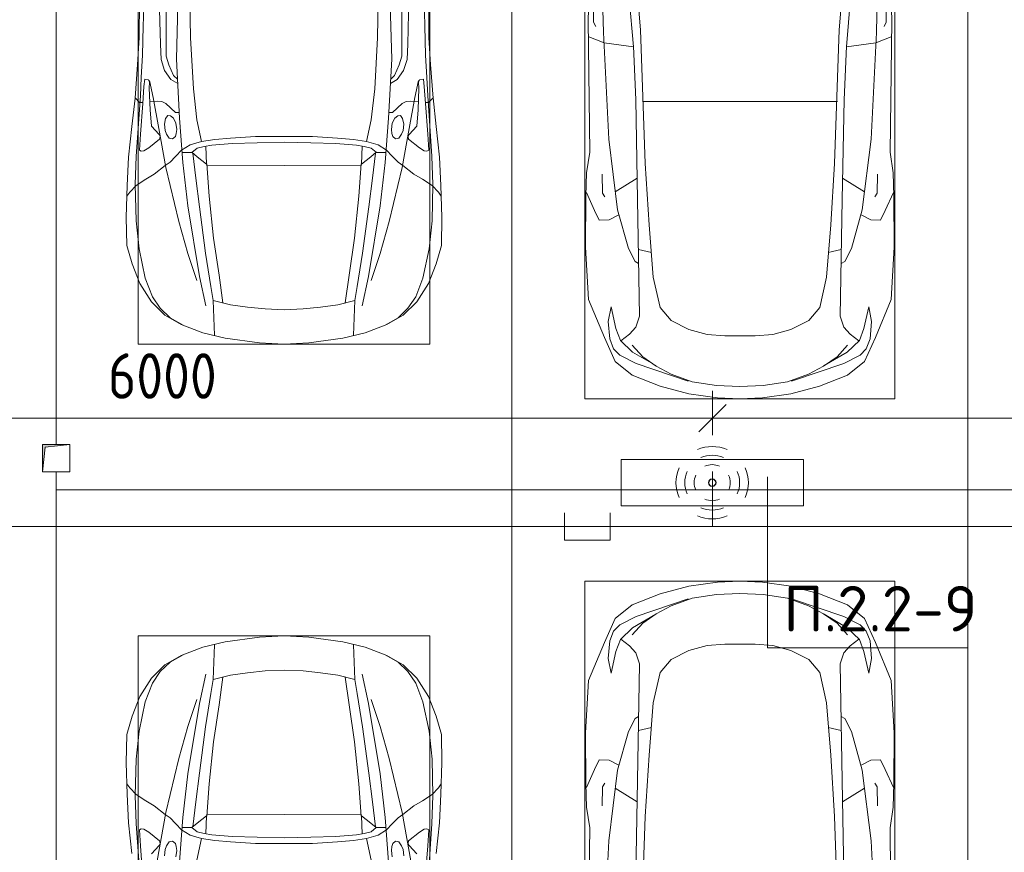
# Model space of a CAD drawing. Header units: millimetres. Extents: x -32229 to 288056, y -13689 to 125138.
# Tile 57 of 92: x 27235 to 32635, y 62362 to 66931. Entities that reach past the tile are written whole.
import ezdxf

# ---------------------------------------------------------------- set-up
doc = ezdxf.new("R2010")
doc.units = ezdxf.units.MM
for name, color, linetype, lineweight in [('A-ANNO-DIMS', 7, 'Continuous', 9), ('A-ANNO-DIMS-200', 7, 'Continuous', 9), ('A-ANNO-NOTE', 7, 'Continuous', 18), ('A-DETL-GENF', 7, 'Continuous', 18), ('A-DETL-THIN', 7, 'Continuous', 9), ('C-PRKG', 7, 'Continuous', 18), ('G-ANNO-TEXT', 7, 'Continuous', 9), ('M-EQPM', 7, 'Continuous', 18)]:
    doc.layers.add(name, color=color, linetype=linetype, lineweight=lineweight)
doc.layers.add('A-DETL', color=7, linetype='Continuous', lineweight=9, true_color=0x00a600)
doc.styles.add('GOST Common_3', font='GOST_Common.ttf', dxfattribs={"width": 0.9, "height": 250})
doc.styles.add('ISOCPEUR', font='isocpeur.ttf', dxfattribs={"height": 250})
doc.dimstyles.new('ГОСТ_2_5_мм2', dxfattribs={"dimscale": 304.8, "dimtxt": 251.428749, "dimasz": 0.492126, "dimexe": 0.492126, "dimexo": 0.656168, "dimgap": 0.098425, "dimtad": 1, "dimdec": 0, "dimdsep": 46, "dimtxsty": 'GOST Common_3', "dimblk1": 'OBLIQUE', "dimblk2": 'OBLIQUE', "dimsah": 1, "dimcen": 0.09, "dimazin": 2, "dimtfac": 1, "dimtdec": 4, "dimtix": 1, "dimtmove": 0, "dimatfit": 3, "dimfxl": 1, "dimtvp": 1, "dimtolj": 1, "dimtzin": 0, "dimarcsym": 2})

# ---------------------------------------------------------------- blocks, each defined once
blk = doc.blocks.new('АР_Машиноместо - 4900x2400_М__5300х2500_-V41--02 ЭО')
at = {"layer": 'A-DETL-GENF', "color": 253, "lineweight": 13, "true_color": 0xaaaaaa}
for p, q in [((1114.6, 4493), (927, 4466.6)), ((1250, 4500), (1114.6, 4493)), ((1250, 4500), (1385.4, 4493)), ((1385.4, 4493), (1573, 4466.6)), ((804.4, 4436.7), (686, 4391.6)), ((927, 4466.6), (804.4, 4436.7)), ((861.2, 4260.3), (869.3, 4451.1)), ((1573, 4466.6), (1695.6, 4436.7)), ((1638.8, 4260.3), (1630.7, 4451.1)), ((1695.6, 4436.7), (1814, 4391.6)), ((686, 4391.6), (596.3, 4340.6)), ((1814, 4391.6), (1903.7, 4340.6)), ((596.3, 4340.6), (522.5, 4267.9)), ((1903.7, 4340.6), (1977.5, 4267.9)), ((522.5, 4267.9), (458.6, 4167)), ((955.5, 4283.9), (861, 4259.4)), ((914, 4272.5), (893.6, 4121.6)), ((1050.4, 4297.3), (955.5, 4283.9)), ((1146, 4306.7), (1050.4, 4297.3)), ((1250, 4312), (1146, 4306.7)), ((1250, 4312), (1354, 4306.7)), ((1354, 4306.7), (1449.6, 4297.3)), ((1449.6, 4297.3), (1544.5, 4283.9)), ((1544.5, 4283.9), (1639, 4259.4)), ((1586, 4272.5), (1606.4, 4121.6)), ((1977.5, 4267.9), (2041.4, 4167)), ((458.6, 4167), (416.4, 4059.2)), ((2041.4, 4167), (2083.6, 4059.2)), ((893.6, 4121.6), (863.9, 3917.5)), ((1606.4, 4121.6), (1636.1, 3917.5)), ((416.4, 4059.2), (387.4, 3958.4)), ((2083.6, 4059.2), (2112.6, 3958.4)), ((387.4, 3958.4), (384, 3802.9)), ((2112.6, 3958.4), (2116, 3802.9)), ((863.9, 3917.5), (840.1, 3687.8)), ((1636.1, 3917.5), (1659.9, 3687.8)), ((384, 3802.9), (390.2, 3630)), ((2116, 3802.9), (2109.8, 3630)), ((403.8, 3665.5), (388.1, 3688.4)), ((840.1, 3687.8), (826.6, 3509.6)), ((1659.9, 3687.8), (1673.4, 3509.6)), ((2096.2, 3665.5), (2111.9, 3688.4)), ((390.2, 3630), (397.1, 3474.2)), ((438.6, 3629.8), (403.8, 3665.5)), ((491.4, 3594.2), (438.6, 3629.8)), ((2008.6, 3594.2), (2061.4, 3629.8)), ((2061.4, 3629.8), (2096.2, 3665.5)), ((2109.8, 3630), (2102.9, 3474.2)), ((537.9, 3567), (491.4, 3594.2)), ((598.3, 3518.6), (537.9, 3567)), ((1901.7, 3518.6), (1962.1, 3567)), ((1962.1, 3567), (2008.6, 3594.2)), ((624.9, 3501.2), (598.3, 3518.6)), ((773.2, 3472.4), (825.6, 3512.1)), ((825.6, 3512.1), (821, 3413)), ((1250, 3520.1), (827.2, 3517.2)), ((1250, 3520.1), (1672.8, 3517.2)), ((1674.4, 3512.1), (1679, 3413)), ((1726.8, 3472.4), (1674.4, 3512.1)), ((1875.1, 3501.2), (1901.7, 3518.6)), ((397.1, 3474.2), (415.7, 3305.9)), ((654.7, 3470.4), (624.9, 3501.2)), ((690.2, 3433.7), (654.7, 3470.4)), ((676.4, 3260.1), (695.7, 3502.8)), ((744.3, 3447), (773.2, 3472.4)), ((1755.7, 3447), (1726.8, 3472.4)), ((1823.6, 3260.1), (1804.3, 3502.8)), ((1809.8, 3433.7), (1845.3, 3470.4)), ((1845.3, 3470.4), (1875.1, 3501.2)), ((2102.9, 3474.2), (2084.3, 3305.9)), ((456.6, 3434.5), (466.2, 3441.1)), ((462.2, 3347.3), (456.6, 3434.5)), ((466.2, 3441.1), (481.5, 3439.1)), ((481.5, 3439.1), (508, 3422.8)), ((508, 3422.8), (566.8, 3375.1)), ((744.1, 3447.2), (691.3, 3447.2)), ((773, 3424.2), (744.1, 3447.2)), ((811.1, 3414.8), (773, 3424.2)), ((853.3, 3407.2), (811.1, 3414.8)), ((965.3, 3397.8), (853.3, 3407.2)), ((1534.7, 3397.8), (1646.7, 3407.2)), ((1646.7, 3407.2), (1688.9, 3414.8)), ((1688.9, 3414.8), (1727, 3424.2)), ((1727, 3424.2), (1755.7, 3447)), ((1755.7, 3447.2), (1808.7, 3447.2)), ((1992, 3422.8), (1933.2, 3375.1)), ((2018.5, 3439.1), (1992, 3422.8)), ((2033.8, 3441.1), (2018.5, 3439.1)), ((2043.4, 3434.5), (2033.8, 3441.1)), ((2037.8, 3347.3), (2043.4, 3434.5)), ((564.6, 3349.7), (522.2, 3303.2)), ((569.7, 3360.7), (564.6, 3349.7)), ((566.8, 3375.1), (569.7, 3360.7)), ((605.2, 3346.8), (620, 3369.3)), ((620, 3369.3), (638.7, 3372.5)), ((638.7, 3372.5), (654.1, 3360.7)), ((654.1, 3360.7), (658.7, 3344.5)), ((1102.5, 3394.3), (965.3, 3397.8)), ((1250, 3391.3), (1102.5, 3394.3)), ((1250, 3391.3), (1397.5, 3394.3)), ((1397.5, 3394.3), (1534.7, 3397.8)), ((1845.9, 3360.7), (1841.3, 3344.5)), ((1861.3, 3372.5), (1845.9, 3360.7)), ((1880, 3369.3), (1861.3, 3372.5)), ((1894.8, 3346.8), (1880, 3369.3)), ((1933.2, 3375.1), (1930.3, 3360.7)), ((1930.3, 3360.7), (1935.4, 3349.7)), ((1935.4, 3349.7), (1977.8, 3303.2)), ((474.8, 3179.9), (462.2, 3347.3)), ((593.6, 3292.5), (597.1, 3327.4)), ((597.1, 3327.4), (605.2, 3346.8)), ((661.1, 3321.2), (657.2, 3286.3)), ((658.7, 3344.5), (661.1, 3321.2)), ((1841.3, 3344.5), (1838.9, 3321.2)), ((1838.9, 3321.2), (1842.8, 3286.3)), ((1902.9, 3327.4), (1894.8, 3346.8)), ((1906.4, 3292.5), (1902.9, 3327.4)), ((2025.2, 3179.9), (2037.8, 3347.3))]:
    blk.add_line(p, q, dxfattribs=at)
at = {"layer": 'A-DETL-GENF', "color": 254, "lineweight": 13, "true_color": 0xd4d4d4}
for p, q in [((696.3, 4395.8), (625, 4354.8)), ((1803.7, 4395.8), (1875, 4354.8)), ((625, 4354.8), (571.5, 4303.1)), ((1875, 4354.8), (1928.5, 4303.1)), ((571.5, 4303.1), (527.8, 4239.8)), ((786.9, 4128.3), (821.1, 4289.8)), ((1713.1, 4128.3), (1678.9, 4289.8)), ((1928.5, 4303.1), (1972.2, 4239.8)), ((527.8, 4239.8), (488.6, 4138.1)), ((849, 4182.8), (861.2, 4260.3)), ((1651, 4182.8), (1638.8, 4260.3)), ((1972.2, 4239.8), (2011.4, 4138.1)), ((819.4, 4000.8), (849, 4182.8)), ((1680.6, 4000.8), (1651, 4182.8)), ((488.6, 4138.1), (454.7, 3976.8)), ((722.7, 4001.8), (771.7, 4149.8)), ((723.2, 3741.5), (786.9, 4128.3)), ((1776.8, 3741.5), (1713.1, 4128.3)), ((1777.3, 4001.8), (1728.3, 4149.8)), ((2011.4, 4138.1), (2045.3, 3976.8)), ((673.6, 3827.1), (722.7, 4001.8)), ((785.7, 3746.6), (819.4, 4000.8)), ((1714.3, 3746.6), (1680.6, 4000.8)), ((1826.4, 3827.1), (1777.3, 4001.8)), ((454.7, 3976.8), (438.6, 3823.4)), ((2045.3, 3976.8), (2061.4, 3823.4)), ((438.6, 3823.4), (434.2, 3623.7)), ((602.3, 3530.2), (673.6, 3827.1)), ((1897.7, 3530.2), (1826.4, 3827.1)), ((2061.4, 3823.4), (2065.8, 3623.7)), ((695.7, 3502.8), (723.2, 3741.5)), ((765.5, 3589.1), (785.7, 3746.6)), ((1734.5, 3589.1), (1714.3, 3746.6)), ((1804.3, 3502.8), (1776.8, 3741.5)), ((434.2, 3623.7), (439.5, 3468.5)), ((2065.8, 3623.7), (2060.5, 3468.5)), ((749.1, 3450.8), (765.5, 3589.1)), ((1750.9, 3450.8), (1734.5, 3589.1)), ((564, 3316.2), (602.3, 3530.2)), ((1936, 3316.2), (1897.7, 3530.2)), ((439.5, 3468.5), (462, 3136.6)), ((2060.5, 3468.5), (2038, 3136.6)), ((734.6, 3405.8), (688.5, 3435.5)), ((797.1, 3388.2), (734.6, 3405.8)), ((1702.9, 3388.2), (1765.4, 3405.8)), ((1765.4, 3405.8), (1811.5, 3435.5)), ((771.7, 3268.5), (797.1, 3388.2)), ((870, 3377.1), (797.1, 3388.2)), ((957.1, 3368.9), (870, 3377.1)), ((1093.5, 3360.7), (957.1, 3368.9)), ((1250, 3360.7), (1093.5, 3360.7)), ((1250, 3360.7), (1406.5, 3360.7)), ((1406.5, 3360.7), (1542.9, 3368.9)), ((1542.9, 3368.9), (1630, 3377.1)), ((1630, 3377.1), (1702.9, 3388.2)), ((1728.3, 3268.5), (1702.9, 3388.2)), ((532.7, 3145.9), (564, 3316.2)), ((1967.3, 3145.9), (1936, 3316.2))]:
    blk.add_line(p, q, dxfattribs=at)
at = {"layer": 'C-PRKG', "color": 253, "lineweight": 13, "true_color": 0xaaaaaa}
for p, q in [((2500, 5300), (0, 5300)), ((0, 0), (0, 5300)), ((2500, 0), (2500, 5300)), ((450, 4500), (2050, 4500)), ((450, 800), (450, 4500)), ((2050, 800), (2050, 4500))]:
    blk.add_line(p, q, dxfattribs=at)
blk = doc.blocks.new('АР_Машиноместо - 5300x2500_С-V39--02 ЭО')
at = {"layer": 'A-DETL-GENF', "color": 253, "lineweight": 13, "true_color": 0xaaaaaa}
for p, q in [((417.5, -2723), (428.2, -2308.5)), ((2082.5, -2723), (2071.8, -2308.5)), ((495.7, -2532.3), (501.4, -2789.7)), ((636.6, -2526.5), (665.8, -2867.4)), ((684.2, -2522.3), (704.9, -2775.5)), ((1815.8, -2522.3), (1795.1, -2775.5)), ((1863.4, -2526.5), (1834.2, -2867.4)), ((2004.3, -2532.3), (1998.6, -2789.7)), ((447.8, -2638.7), (447.8, -2733.7)), ((2052.2, -2638.7), (2052.2, -2733.7)), ((426.5, -3446.8), (417.5, -2723)), ((447.8, -2733.7), (459.7, -2756.2)), ((2052.2, -2733.7), (2040.3, -2756.2)), ((2073.5, -3446.8), (2082.5, -2723)), ((501.4, -2789.7), (530.9, -3374.8)), ((704.9, -2775.5), (731.2, -3507.6)), ((1795.1, -2775.5), (1768.8, -3507.6)), ((1998.6, -2789.7), (1969.1, -3374.8)), ((505.1, -2846.9), (420.9, -2813.3)), ((665.8, -2867.4), (505.1, -2846.9)), ((1834.2, -2867.4), (1994.9, -2846.9)), ((1994.9, -2846.9), (2079.1, -2813.3)), ((665.6, -2864.6), (678.7, -3159.5)), ((1834.4, -2864.6), (1821.3, -3159.5)), ((678.7, -3159.5), (689.3, -3705.5)), ((1821.3, -3159.5), (1810.7, -3705.5)), ((530.9, -3374.8), (578.7, -3762.9)), ((1969.1, -3374.8), (1921.3, -3762.9)), ((409.5, -3560), (426.5, -3446.8)), ((2090.5, -3560), (2073.5, -3446.8)), ((731.2, -3507.6), (752.2, -3845.6)), ((1768.8, -3507.6), (1747.8, -3845.6)), ((405.6, -3688.5), (409.5, -3560)), ((2094.4, -3688.5), (2090.5, -3560)), ((495.5, -3566.1), (496.8, -3671.6)), ((687.1, -3588.8), (566.5, -3663.9)), ((1812.9, -3588.8), (1933.5, -3663.9)), ((2004.5, -3566.1), (2003.2, -3671.6)), ((408.2, -3667), (453.1, -3766.3)), ((496.8, -3671.6), (510.1, -3691.5)), ((2003.2, -3671.6), (1989.9, -3691.5)), ((2091.8, -3667), (2046.9, -3766.3)), ((403.4, -3968), (405.6, -3688.5)), ((689.3, -3705.5), (699.7, -4345.5)), ((1810.7, -3705.5), (1800.3, -4345.5)), ((2096.6, -3968), (2094.4, -3688.5)), ((453.1, -3766.3), (478.4, -3819.3)), ((578.7, -3762.9), (638.7, -3975.4)), ((1921.3, -3762.9), (1861.3, -3975.4)), ((2046.9, -3766.3), (2021.6, -3819.3)), ((478.4, -3819.3), (532.5, -3818.1)), ((532.5, -3818.1), (585.5, -3790.5)), ((1967.5, -3818.1), (1914.5, -3790.5)), ((2021.6, -3819.3), (1967.5, -3818.1)), ((752.2, -3845.6), (774.4, -4132.9)), ((1747.8, -3845.6), (1725.6, -4132.9)), ((419.6, -4254.2), (403.4, -3968)), ((638.7, -3975.4), (675.2, -4045.5)), ((1861.3, -3975.4), (1824.8, -4045.5)), ((2080.4, -4254.2), (2096.6, -3968)), ((675.2, -4045.5), (694.6, -4057.6)), ((1824.8, -4045.5), (1805.4, -4057.6)), ((774.4, -4132.9), (812.5, -4298.9)), ((1725.6, -4132.9), (1687.5, -4298.9)), ((507.1, -4462.6), (419.6, -4254.2)), ((1992.9, -4462.6), (2080.4, -4254.2)), ((543.7, -4295.1), (528.4, -4374.7)), ((569.5, -4413.1), (543.7, -4295.1)), ((812.5, -4298.9), (872.7, -4370.2)), ((1687.5, -4298.9), (1627.3, -4370.2)), ((1930.5, -4413.1), (1956.3, -4295.1)), ((1956.3, -4295.1), (1971.6, -4374.7)), ((699.7, -4345.5), (679.6, -4406.3)), ((872.7, -4370.2), (970.5, -4419.3)), ((1627.3, -4370.2), (1529.5, -4419.3)), ((1800.3, -4345.5), (1820.4, -4406.3)), ((528.4, -4374.7), (536.4, -4471.4)), ((594.6, -4479.3), (569.5, -4413.1)), ((679.6, -4406.3), (645, -4445.5)), ((970.5, -4419.3), (1069.6, -4447.3)), ((1529.5, -4419.3), (1430.4, -4447.3)), ((1820.4, -4406.3), (1855, -4445.5)), ((1905.4, -4479.3), (1930.5, -4413.1)), ((1971.6, -4374.7), (1963.6, -4471.4)), ((565.9, -4595.1), (507.1, -4462.6)), ((536.4, -4471.4), (557.5, -4525.7)), ((661.8, -4543.1), (594.6, -4479.3)), ((645, -4445.5), (597.3, -4481.4)), ((1069.6, -4447.3), (1167.1, -4453.2)), ((1167.1, -4453.2), (1250, -4453.9)), ((1332.9, -4453.2), (1250, -4453.9)), ((1430.4, -4447.3), (1332.9, -4453.2)), ((1838.2, -4543.1), (1905.4, -4479.3)), ((1855, -4445.5), (1902.7, -4481.4)), ((1934.1, -4595.1), (1992.9, -4462.6)), ((1963.6, -4471.4), (1942.5, -4525.7)), ((557.5, -4525.7), (590.7, -4560.1)), ((717.1, -4568.9), (659.6, -4505.3)), ((1782.9, -4568.9), (1840.4, -4505.3)), ((1942.5, -4525.7), (1909.3, -4560.1)), ((590.7, -4560.1), (680.7, -4606.5)), ((788.5, -4617.7), (661.8, -4543.1)), ((791.3, -4619.7), (717.1, -4568.9)), ((1708.7, -4619.7), (1782.9, -4568.9)), ((1711.5, -4617.7), (1838.2, -4543.1)), ((1909.3, -4560.1), (1819.3, -4606.5)), ((659.1, -4669.9), (565.9, -4595.1)), ((680.7, -4606.5), (967, -4703.6)), ((873.9, -4665.1), (791.3, -4619.7)), ((1819.3, -4606.5), (1533, -4703.6)), ((1626.1, -4665.1), (1708.7, -4619.7)), ((1840.9, -4669.9), (1934.1, -4595.1)), ((812.7, -4729.4), (659.1, -4669.9)), ((988.2, -4706.7), (873.9, -4665.1)), ((1511.8, -4706.7), (1626.1, -4665.1)), ((1687.3, -4729.4), (1840.9, -4669.9)), ((970.2, -4771.8), (812.7, -4729.4)), ((1122.2, -4726.4), (988.2, -4706.7)), ((1250, -4731.7), (1122.2, -4726.4)), ((1250, -4731.7), (1377.8, -4726.4)), ((1377.8, -4726.4), (1511.8, -4706.7)), ((1529.8, -4771.8), (1687.3, -4729.4)), ((1126.4, -4794.1), (970.2, -4771.8)), ((1250, -4800), (1126.4, -4794.1)), ((1250, -4800), (1373.6, -4794.1)), ((1373.6, -4794.1), (1529.8, -4771.8))]:
    blk.add_line(p, q, dxfattribs=at)
at = {"layer": 'A-DETL-GENF', "color": 254, "lineweight": 13, "true_color": 0xd4d4d4}
for p, q in [((715.1, -3168.3), (1250, -3167.3)), ((1784.9, -3168.3), (1250, -3167.3)), ((694.6, -3980.4), (765.1, -3996.8)), ((1805.4, -3980.4), (1734.9, -3996.8))]:
    blk.add_line(p, q, dxfattribs=at)
at = {"layer": 'C-PRKG', "color": 253, "lineweight": 13, "true_color": 0xaaaaaa}
for p, q in [((0, 0), (0, -5300)), ((2500, 0), (2500, -5300)), ((400, -500), (400, -4800)), ((2100, -500), (2100, -4800)), ((400, -4800), (2100, -4800)), ((2500, -5300), (0, -5300))]:
    blk.add_line(p, q, dxfattribs=at)
blk = doc.blocks.new('АР_Машиноместо - 4900x2400_М__5300х2500_-V67--02 ЭО')
at = {"layer": 'A-DETL-GENF', "color": 253, "lineweight": 13, "true_color": 0xaaaaaa}
for p, q in [((604.4, -2850.8), (603.5, -2534.3)), ((1895.6, -2850.8), (1896.5, -2534.3)), ((456.1, -2818.3), (456.8, -2613.6)), ((667.8, -2638.3), (659.3, -2936)), ((1832.2, -2638.3), (1840.7, -2936)), ((2043.9, -2818.3), (2043.2, -2613.6)), ((446, -2964.8), (456.1, -2818.3)), ((604.4, -2919.4), (604.4, -2850.8)), ((1895.6, -2919.4), (1895.6, -2850.8)), ((2054, -2964.8), (2043.9, -2818.3)), ((432.8, -3149.3), (446, -2964.8)), ((618.7, -2966.7), (604.4, -2919.4)), ((643.6, -3024.6), (618.7, -2966.7)), ((659.3, -2936), (676.4, -3260.1)), ((1840.7, -2936), (1823.6, -3260.1)), ((1856.4, -3024.6), (1881.3, -2966.7)), ((1881.3, -2966.7), (1895.6, -2919.4)), ((2067.2, -3149.3), (2054, -2964.8)), ((485.6, -3046.1), (480.8, -3085)), ((504.5, -3046.6), (485.6, -3046.1)), ((512.2, -3061.4), (504.5, -3046.6)), ((510.9, -3094.6), (512.2, -3061.4)), ((665.1, -3046.1), (643.6, -3024.6)), ((1834.9, -3046.1), (1856.4, -3024.6)), ((1987.8, -3061.4), (1995.5, -3046.6)), ((1989.1, -3094.6), (1987.8, -3061.4)), ((1995.5, -3046.6), (2014.4, -3046.1)), ((2014.4, -3046.1), (2019.2, -3085)), ((480.8, -3085), (474.8, -3179.9)), ((515.3, -3213.7), (510.9, -3094.6)), ((1984.7, -3213.7), (1989.1, -3094.6)), ((2019.2, -3085), (2025.2, -3179.9)), ((415.7, -3305.9), (432.8, -3149.3)), ((456.9, -3174.2), (432.9, -3148.3)), ((475.2, -3173.5), (456.9, -3174.2)), ((474.8, -3179.9), (462.2, -3347.3)), ((558.4, -3165.4), (513.6, -3168)), ((579.5, -3167.7), (558.4, -3165.4)), ((601.7, -3179.4), (579.5, -3167.7)), ((654.5, -3228.1), (601.7, -3179.4)), ((1845.5, -3228.1), (1898.3, -3179.4)), ((1898.3, -3179.4), (1920.5, -3167.7)), ((1920.5, -3167.7), (1941.6, -3165.4)), ((1941.6, -3165.4), (1986.4, -3168)), ((2024.8, -3173.5), (2043.1, -3174.2)), ((2025.2, -3179.9), (2037.8, -3347.3)), ((2043.1, -3174.2), (2067.1, -3148.3)), ((2084.3, -3305.9), (2067.1, -3148.3)), ((522.2, -3303.2), (515.3, -3213.7)), ((674.6, -3227.6), (654.5, -3228.1)), ((1825.4, -3227.6), (1845.5, -3228.1)), ((1977.8, -3303.2), (1984.7, -3213.7)), ((599.8, -3262.3), (593.6, -3292.5)), ((593.6, -3292.5), (597.1, -3327.4)), ((612.1, -3245.7), (599.8, -3262.3)), ((626.8, -3246.1), (612.1, -3245.7)), ((643.2, -3259.9), (626.8, -3246.1)), ((657.2, -3286.3), (643.2, -3259.9)), ((661.1, -3321.2), (657.2, -3286.3)), ((676.4, -3260.1), (695.7, -3502.8)), ((1823.6, -3260.1), (1804.3, -3502.8)), ((1838.9, -3321.2), (1842.8, -3286.3)), ((1842.8, -3286.3), (1856.8, -3259.9)), ((1856.8, -3259.9), (1873.2, -3246.1)), ((1873.2, -3246.1), (1887.9, -3245.7)), ((1887.9, -3245.7), (1900.2, -3262.3)), ((1900.2, -3262.3), (1906.4, -3292.5)), ((1906.4, -3292.5), (1902.9, -3327.4)), ((397.1, -3474.2), (415.7, -3305.9)), ((462.2, -3347.3), (456.6, -3434.5)), ((564.6, -3349.7), (522.2, -3303.2)), ((597.1, -3327.4), (605.2, -3346.8)), ((605.2, -3346.8), (620, -3369.3)), ((654.1, -3360.7), (658.7, -3344.5)), ((658.7, -3344.5), (661.1, -3321.2)), ((1841.3, -3344.5), (1838.9, -3321.2)), ((1845.9, -3360.7), (1841.3, -3344.5)), ((1894.8, -3346.8), (1880, -3369.3)), ((1902.9, -3327.4), (1894.8, -3346.8)), ((1935.4, -3349.7), (1977.8, -3303.2)), ((2037.8, -3347.3), (2043.4, -3434.5)), ((2102.9, -3474.2), (2084.3, -3305.9)), ((508, -3422.8), (566.8, -3375.1)), ((569.7, -3360.7), (564.6, -3349.7)), ((566.8, -3375.1), (569.7, -3360.7)), ((620, -3369.3), (638.7, -3372.5)), ((638.7, -3372.5), (654.1, -3360.7)), ((965.3, -3397.8), (853.3, -3407.2)), ((1102.5, -3394.3), (965.3, -3397.8)), ((1250, -3391.3), (1102.5, -3394.3)), ((1250, -3391.3), (1397.5, -3394.3)), ((1397.5, -3394.3), (1534.7, -3397.8)), ((1534.7, -3397.8), (1646.7, -3407.2)), ((1861.3, -3372.5), (1845.9, -3360.7)), ((1880, -3369.3), (1861.3, -3372.5)), ((1930.3, -3360.7), (1935.4, -3349.7)), ((1933.2, -3375.1), (1930.3, -3360.7)), ((1992, -3422.8), (1933.2, -3375.1)), ((456.6, -3434.5), (466.2, -3441.1)), ((466.2, -3441.1), (481.5, -3439.1)), ((481.5, -3439.1), (508, -3422.8)), ((690.2, -3433.7), (654.7, -3470.4)), ((744.1, -3447.2), (691.3, -3447.2)), ((773, -3424.2), (744.1, -3447.2)), ((744.3, -3447), (773.2, -3472.4)), ((811.1, -3414.8), (773, -3424.2)), ((853.3, -3407.2), (811.1, -3414.8)), ((825.6, -3512.1), (821, -3413)), ((1646.7, -3407.2), (1688.9, -3414.8)), ((1674.4, -3512.1), (1679, -3413)), ((1688.9, -3414.8), (1727, -3424.2)), ((1755.7, -3447), (1726.8, -3472.4)), ((1727, -3424.2), (1755.7, -3447)), ((1755.7, -3447.2), (1808.7, -3447.2)), ((1809.8, -3433.7), (1845.3, -3470.4)), ((2018.5, -3439.1), (1992, -3422.8)), ((2033.8, -3441.1), (2018.5, -3439.1)), ((2043.4, -3434.5), (2033.8, -3441.1)), ((390.2, -3630), (397.1, -3474.2)), ((624.9, -3501.2), (598.3, -3518.6)), ((654.7, -3470.4), (624.9, -3501.2)), ((773.2, -3472.4), (825.6, -3512.1)), ((840.1, -3687.8), (826.6, -3509.6)), ((1659.9, -3687.8), (1673.4, -3509.6)), ((1726.8, -3472.4), (1674.4, -3512.1)), ((1845.3, -3470.4), (1875.1, -3501.2)), ((1875.1, -3501.2), (1901.7, -3518.6)), ((2109.8, -3630), (2102.9, -3474.2)), ((598.3, -3518.6), (537.9, -3567)), ((1250, -3520.1), (827.2, -3517.2)), ((1250, -3520.1), (1672.8, -3517.2)), ((1901.7, -3518.6), (1962.1, -3567)), ((491.4, -3594.2), (438.6, -3629.8)), ((537.9, -3567), (491.4, -3594.2)), ((1962.1, -3567), (2008.6, -3594.2)), ((2008.6, -3594.2), (2061.4, -3629.8)), ((384, -3802.9), (390.2, -3630)), ((403.8, -3665.5), (388.1, -3688.4)), ((438.6, -3629.8), (403.8, -3665.5)), ((2061.4, -3629.8), (2096.2, -3665.5)), ((2096.2, -3665.5), (2111.9, -3688.4)), ((2116, -3802.9), (2109.8, -3630)), ((863.9, -3917.5), (840.1, -3687.8)), ((1636.1, -3917.5), (1659.9, -3687.8)), ((387.4, -3958.4), (384, -3802.9)), ((2112.6, -3958.4), (2116, -3802.9)), ((893.6, -4121.6), (863.9, -3917.5)), ((1606.4, -4121.6), (1636.1, -3917.5)), ((416.4, -4059.2), (387.4, -3958.4)), ((2083.6, -4059.2), (2112.6, -3958.4)), ((458.6, -4167), (416.4, -4059.2)), ((2041.4, -4167), (2083.6, -4059.2)), ((914, -4272.5), (893.6, -4121.6)), ((1586, -4272.5), (1606.4, -4121.6)), ((522.5, -4267.9), (458.6, -4167)), ((1977.5, -4267.9), (2041.4, -4167)), ((955.5, -4283.9), (861, -4259.4)), ((861.2, -4260.3), (869.3, -4451.1)), ((1544.5, -4283.9), (1639, -4259.4)), ((1638.8, -4260.3), (1630.7, -4451.1)), ((596.3, -4340.6), (522.5, -4267.9)), ((1050.4, -4297.3), (955.5, -4283.9)), ((1146, -4306.7), (1050.4, -4297.3)), ((1250, -4312), (1146, -4306.7)), ((1250, -4312), (1354, -4306.7)), ((1354, -4306.7), (1449.6, -4297.3)), ((1449.6, -4297.3), (1544.5, -4283.9)), ((1903.7, -4340.6), (1977.5, -4267.9)), ((686, -4391.6), (596.3, -4340.6)), ((1814, -4391.6), (1903.7, -4340.6)), ((804.4, -4436.7), (686, -4391.6)), ((1695.6, -4436.7), (1814, -4391.6)), ((927, -4466.6), (804.4, -4436.7)), ((1114.6, -4493), (927, -4466.6)), ((1385.4, -4493), (1573, -4466.6)), ((1573, -4466.6), (1695.6, -4436.7)), ((1250, -4500), (1114.6, -4493)), ((1250, -4500), (1385.4, -4493))]:
    blk.add_line(p, q, dxfattribs=at)
at = {"layer": 'A-DETL-GENF', "color": 254, "lineweight": 13, "true_color": 0xd4d4d4}
for p, q in [((477.8, -2754.7), (483.3, -2571.4)), ((564.4, -2580.5), (571.6, -2853.3)), ((1935.6, -2580.5), (1928.4, -2853.3)), ((2022.2, -2754.7), (2016.7, -2571.4)), ((733.8, -2606.7), (737.8, -2818.3)), ((1766.2, -2606.7), (1762.2, -2818.3)), ((473.9, -2913.7), (477.8, -2754.7)), ((2026.1, -2913.7), (2022.2, -2754.7)), ((571.6, -2853.3), (575.7, -2937.4)), ((737.8, -2818.3), (752.8, -3099)), ((1762.2, -2818.3), (1747.2, -3099)), ((1928.4, -2853.3), (1924.3, -2937.4)), ((466.3, -3036.3), (473.9, -2913.7)), ((2033.7, -3036.3), (2026.1, -2913.7)), ((575.7, -2937.4), (595.2, -2997.9)), ((1924.3, -2937.4), (1904.8, -2997.9)), ((595.2, -2997.9), (629, -3048.1)), ((1904.8, -2997.9), (1871, -3048.1)), ((462, -3136.6), (466.3, -3036.3)), ((512.5, -3053.2), (532.7, -3145.9)), ((629, -3048.1), (666.7, -3069.7)), ((1871, -3048.1), (1833.3, -3069.7)), ((1987.5, -3053.2), (1967.3, -3145.9)), ((2038, -3136.6), (2033.7, -3036.3)), ((752.8, -3099), (771.7, -3268.5)), ((1747.2, -3099), (1728.3, -3268.5)), ((439.5, -3468.5), (462, -3136.6)), ((532.7, -3145.9), (564, -3316.2)), ((1967.3, -3145.9), (1936, -3316.2)), ((2060.5, -3468.5), (2038, -3136.6)), ((771.7, -3268.5), (797.1, -3388.2)), ((1728.3, -3268.5), (1702.9, -3388.2)), ((564, -3316.2), (602.3, -3530.2)), ((1936, -3316.2), (1897.7, -3530.2)), ((797.1, -3388.2), (734.6, -3405.8)), ((870, -3377.1), (797.1, -3388.2)), ((957.1, -3368.9), (870, -3377.1)), ((1093.5, -3360.7), (957.1, -3368.9)), ((1250, -3360.7), (1093.5, -3360.7)), ((1250, -3360.7), (1406.5, -3360.7)), ((1406.5, -3360.7), (1542.9, -3368.9)), ((1542.9, -3368.9), (1630, -3377.1)), ((1630, -3377.1), (1702.9, -3388.2)), ((1702.9, -3388.2), (1765.4, -3405.8)), ((734.6, -3405.8), (688.5, -3435.5)), ((749.1, -3450.8), (765.5, -3589.1)), ((1750.9, -3450.8), (1734.5, -3589.1)), ((1765.4, -3405.8), (1811.5, -3435.5)), ((434.2, -3623.7), (439.5, -3468.5)), ((695.7, -3502.8), (723.2, -3741.5)), ((1804.3, -3502.8), (1776.8, -3741.5)), ((2065.8, -3623.7), (2060.5, -3468.5)), ((602.3, -3530.2), (673.6, -3827.1)), ((1897.7, -3530.2), (1826.4, -3827.1)), ((765.5, -3589.1), (785.7, -3746.6)), ((1734.5, -3589.1), (1714.3, -3746.6)), ((438.6, -3823.4), (434.2, -3623.7)), ((2061.4, -3823.4), (2065.8, -3623.7)), ((723.2, -3741.5), (786.9, -4128.3)), ((785.7, -3746.6), (819.4, -4000.8)), ((1714.3, -3746.6), (1680.6, -4000.8)), ((1776.8, -3741.5), (1713.1, -4128.3)), ((454.7, -3976.8), (438.6, -3823.4)), ((673.6, -3827.1), (722.7, -4001.8)), ((1826.4, -3827.1), (1777.3, -4001.8)), ((2045.3, -3976.8), (2061.4, -3823.4)), ((488.6, -4138.1), (454.7, -3976.8)), ((2011.4, -4138.1), (2045.3, -3976.8)), ((722.7, -4001.8), (771.7, -4149.8)), ((819.4, -4000.8), (849, -4182.8)), ((1680.6, -4000.8), (1651, -4182.8)), ((1777.3, -4001.8), (1728.3, -4149.8)), ((527.8, -4239.8), (488.6, -4138.1)), ((786.9, -4128.3), (821.1, -4289.8)), ((1713.1, -4128.3), (1678.9, -4289.8)), ((1972.2, -4239.8), (2011.4, -4138.1)), ((849, -4182.8), (861.2, -4260.3)), ((1651, -4182.8), (1638.8, -4260.3)), ((571.5, -4303.1), (527.8, -4239.8)), ((1928.5, -4303.1), (1972.2, -4239.8)), ((625, -4354.8), (571.5, -4303.1)), ((1875, -4354.8), (1928.5, -4303.1)), ((696.3, -4395.8), (625, -4354.8)), ((1803.7, -4395.8), (1875, -4354.8))]:
    blk.add_line(p, q, dxfattribs=at)
at = {"layer": 'C-PRKG', "color": 253, "lineweight": 13, "true_color": 0xaaaaaa}
for p, q in [((0, 0), (0, -5050)), ((2500, 0), (2500, -5300)), ((450, -800), (450, -4500)), ((2050, -800), (2050, -4500)), ((450, -4500), (2050, -4500)), ((0, -5200), (0, -5300)), ((2500, -5300), (0, -5300))]:
    blk.add_line(p, q, dxfattribs=at)
blk = doc.blocks.new('АР_Машиноместо - 4900x2400_М__5300х2500_-2211001--02 ЭО')
at = {"layer": 'C-PRKG', "color": 253, "lineweight": 13, "true_color": 0xaaaaaa}
for p, q in [((2500, 0), (2500, -5300)), ((2500, -5300), (0, -5300))]:
    blk.add_line(p, q, dxfattribs=at)
blk = doc.blocks.new('АР_Машиноместо - 5300x2500_С-V40--02 ЭО')
at = {"layer": 'A-DETL-GENF', "color": 253, "lineweight": 13, "true_color": 0xaaaaaa}
for p, q in [((970.2, 4771.8), (812.7, 4729.4)), ((1126.4, 4794.1), (970.2, 4771.8)), ((1250, 4800), (1126.4, 4794.1)), ((1250, 4800), (1373.6, 4794.1)), ((1373.6, 4794.1), (1529.8, 4771.8)), ((1529.8, 4771.8), (1687.3, 4729.4)), ((812.7, 4729.4), (659.1, 4669.9)), ((680.7, 4606.5), (967, 4703.6)), ((988.2, 4706.7), (873.9, 4665.1)), ((1122.2, 4726.4), (988.2, 4706.7)), ((1250, 4731.7), (1122.2, 4726.4)), ((1250, 4731.7), (1377.8, 4726.4)), ((1377.8, 4726.4), (1511.8, 4706.7)), ((1511.8, 4706.7), (1626.1, 4665.1)), ((1819.3, 4606.5), (1533, 4703.6)), ((1687.3, 4729.4), (1840.9, 4669.9)), ((659.1, 4669.9), (565.9, 4595.1)), ((873.9, 4665.1), (791.3, 4619.7)), ((1626.1, 4665.1), (1708.7, 4619.7)), ((1840.9, 4669.9), (1934.1, 4595.1)), ((565.9, 4595.1), (507.1, 4462.6)), ((590.7, 4560.1), (680.7, 4606.5)), ((788.5, 4617.7), (661.8, 4543.1)), ((791.3, 4619.7), (717.1, 4568.9)), ((1708.7, 4619.7), (1782.9, 4568.9)), ((1711.5, 4617.7), (1838.2, 4543.1)), ((1909.3, 4560.1), (1819.3, 4606.5)), ((1934.1, 4595.1), (1992.9, 4462.6)), ((557.5, 4525.7), (590.7, 4560.1)), ((661.8, 4543.1), (594.6, 4479.3)), ((717.1, 4568.9), (659.6, 4505.3)), ((1782.9, 4568.9), (1840.4, 4505.3)), ((1838.2, 4543.1), (1905.4, 4479.3)), ((1942.5, 4525.7), (1909.3, 4560.1)), ((536.4, 4471.4), (557.5, 4525.7)), ((1963.6, 4471.4), (1942.5, 4525.7)), ((507.1, 4462.6), (419.6, 4254.2)), ((528.4, 4374.7), (536.4, 4471.4)), ((594.6, 4479.3), (569.5, 4413.1)), ((645, 4445.5), (597.3, 4481.4)), ((679.6, 4406.3), (645, 4445.5)), ((970.5, 4419.3), (1069.6, 4447.3)), ((1069.6, 4447.3), (1167.1, 4453.2)), ((1167.1, 4453.2), (1250, 4453.9)), ((1332.9, 4453.2), (1250, 4453.9)), ((1430.4, 4447.3), (1332.9, 4453.2)), ((1529.5, 4419.3), (1430.4, 4447.3)), ((1820.4, 4406.3), (1855, 4445.5)), ((1855, 4445.5), (1902.7, 4481.4)), ((1905.4, 4479.3), (1930.5, 4413.1)), ((1971.6, 4374.7), (1963.6, 4471.4)), ((1992.9, 4462.6), (2080.4, 4254.2)), ((543.7, 4295.1), (528.4, 4374.7)), ((569.5, 4413.1), (543.7, 4295.1)), ((699.7, 4345.5), (679.6, 4406.3)), ((872.7, 4370.2), (970.5, 4419.3)), ((1627.3, 4370.2), (1529.5, 4419.3)), ((1800.3, 4345.5), (1820.4, 4406.3)), ((1930.5, 4413.1), (1956.3, 4295.1)), ((1956.3, 4295.1), (1971.6, 4374.7)), ((689.3, 3705.5), (699.7, 4345.5)), ((812.5, 4298.9), (872.7, 4370.2)), ((1687.5, 4298.9), (1627.3, 4370.2)), ((1810.7, 3705.5), (1800.3, 4345.5)), ((774.4, 4132.9), (812.5, 4298.9)), ((1725.6, 4132.9), (1687.5, 4298.9)), ((419.6, 4254.2), (403.4, 3968)), ((2080.4, 4254.2), (2096.6, 3968)), ((752.2, 3845.6), (774.4, 4132.9)), ((1747.8, 3845.6), (1725.6, 4132.9)), ((675.2, 4045.5), (694.6, 4057.6)), ((1824.8, 4045.5), (1805.4, 4057.6)), ((638.7, 3975.4), (675.2, 4045.5)), ((1861.3, 3975.4), (1824.8, 4045.5)), ((403.4, 3968), (405.6, 3688.5)), ((578.7, 3762.9), (638.7, 3975.4)), ((1921.3, 3762.9), (1861.3, 3975.4)), ((2096.6, 3968), (2094.4, 3688.5)), ((731.2, 3507.6), (752.2, 3845.6)), ((1768.8, 3507.6), (1747.8, 3845.6)), ((453.1, 3766.3), (478.4, 3819.3)), ((478.4, 3819.3), (532.5, 3818.1)), ((532.5, 3818.1), (585.5, 3790.5)), ((1967.5, 3818.1), (1914.5, 3790.5)), ((2021.6, 3819.3), (1967.5, 3818.1)), ((2046.9, 3766.3), (2021.6, 3819.3)), ((408.2, 3667), (453.1, 3766.3)), ((530.9, 3374.8), (578.7, 3762.9)), ((1969.1, 3374.8), (1921.3, 3762.9)), ((2091.8, 3667), (2046.9, 3766.3)), ((405.6, 3688.5), (409.5, 3560)), ((496.8, 3671.6), (510.1, 3691.5)), ((678.7, 3159.5), (689.3, 3705.5)), ((1821.3, 3159.5), (1810.7, 3705.5)), ((2003.2, 3671.6), (1989.9, 3691.5)), ((2094.4, 3688.5), (2090.5, 3560)), ((495.5, 3566.1), (496.8, 3671.6)), ((687.1, 3588.8), (566.5, 3663.9)), ((1812.9, 3588.8), (1933.5, 3663.9)), ((2004.5, 3566.1), (2003.2, 3671.6)), ((409.5, 3560), (426.5, 3446.8)), ((2090.5, 3560), (2073.5, 3446.8)), ((704.9, 2775.5), (731.2, 3507.6)), ((1795.1, 2775.5), (1768.8, 3507.6)), ((426.5, 3446.8), (417.5, 2723)), ((2073.5, 3446.8), (2082.5, 2723)), ((501.4, 2789.7), (530.9, 3374.8)), ((1998.6, 2789.7), (1969.1, 3374.8))]:
    blk.add_line(p, q, dxfattribs=at)
at = {"layer": 'A-DETL-GENF', "color": 254, "lineweight": 13, "true_color": 0xd4d4d4}
for p, q in [((694.6, 3980.4), (765.1, 3996.8)), ((1805.4, 3980.4), (1734.9, 3996.8))]:
    blk.add_line(p, q, dxfattribs=at)
at = {"layer": 'C-PRKG', "color": 253, "lineweight": 13, "true_color": 0xaaaaaa}
for p, q in [((2500, 5300), (0, 5300)), ((0, 0), (0, 5300)), ((2500, 0), (2500, 5300)), ((400, 4800), (2100, 4800)), ((400, 500), (400, 4800)), ((2100, 500), (2100, 4800))]:
    blk.add_line(p, q, dxfattribs=at)
blk = doc.blocks.new('АР_Канал вертикальный прямоугольный - ВК-V88--02 ЭО')
at = {"layer": 'M-EQPM', "lineweight": 13, "true_color": 0xe2e2e2}
blk.add_hatch(color=254, dxfattribs=at).paths.add_polyline_path([(-75, -75), (-60, 60), (75, 75), (-75, 75)])
at = {"layer": 'M-EQPM', "color": 253, "lineweight": 13, "true_color": 0xaaaaaa}
for p, q in [((75, 75), (-75, 75)), ((-75, 75), (-75, -75)), ((75, 75), (-75, 75)), ((-75, 75), (-75, -75)), ((-75, -75), (-75, 75)), ((-75, 75), (75, 75)), ((-75, -75), (-60, 60)), ((-75, -75), (-60, 60)), ((-60, 60), (75, 75)), ((-60, 60), (75, 75)), ((75, -75), (75, 75)), ((75, 75), (75, -75)), ((-75, -75), (75, -75)), ((75, -75), (-75, -75))]:
    blk.add_line(p, q, dxfattribs=at)
blk = doc.blocks.new('Наметкина 10_РД_АР_П_rvt-1--02 ЭО')
at = {"layer": 'C-PRKG', "color": 253, "lineweight": 13, "true_color": 0xaaaaaa}
for name, p in [('АР_Машиноместо - 4900x2400_М__5300х2500_-V67--02 ЭО', (27435.3, 69650)), ('АР_Машиноместо - 5300x2500_С-V39--02 ЭО', (29935.3, 69650)), ('АР_Машиноместо - 4900x2400_М__5300х2500_-V41--02 ЭО', (27435.3, 59050)), ('АР_Машиноместо - 5300x2500_С-V40--02 ЭО', (29935.3, 59050))]:
    blk.add_blockref(name, p, dxfattribs=at)
at = {"layer": 'C-PRKG', "color": 253, "lineweight": 13, "true_color": 0xaaaaaa, "rotation": 180}
for name, p in [('АР_Машиноместо - 4900x2400_М__5300х2500_-V41--02 ЭО', (34935.3, 69650)), ('АР_Машиноместо - 4900x2400_М__5300х2500_-2211001--02 ЭО', (34935.3, 59050))]:
    blk.add_blockref(name, p, dxfattribs=at)
at = {"layer": 'M-EQPM', "color": 253, "lineweight": 13, "true_color": 0xaaaaaa}
blk.add_blockref('АР_Канал вертикальный прямоугольный - ВК-V88--02 ЭО', (27435.3, 64525), dxfattribs=at)
blk = doc.blocks.new('DIMBLOCK79--02 ЭО')
at = {"layer": 'A-ANNO-DIMS-200'}
for p, q in [((25035.1, 64653.5), (25035.1, 64893.8)), ((31034.9, 64651), (31034.9, 64893.8)), ((25035.1, 64743.8), (25110.1, 64818.8)), ((31034.9, 64743.8), (31109.9, 64818.8)), ((25035.1, 64743.8), (24960.1, 64668.8)), ((25035.1, 64743.8), (31034.9, 64743.8)), ((25035.1, 64743.8), (25035.1, 64653.5)), ((31034.9, 64743.8), (30959.9, 64668.8)), ((31034.9, 64743.8), (31034.9, 64651))]:
    blk.add_line(p, q, dxfattribs=at)
at = {"layer": 'A-ANNO-DIMS-200', "color": 0, "insert": (27719.6, 65100.5), "char_height": 250, "width": 756.843, "attachment_point": 1, "line_spacing_factor": 1.022761, "style": 'GOST Common_3'}
blk.add_mtext('6000', dxfattribs=at)
blk = doc.blocks.new('_Oblique')
at = {"color": 0, "linetype": 'ByBlock', "lineweight": -2}
blk.add_line((-0.5, -0.5), (0.5, 0.5), dxfattribs=at)
blk = doc.blocks.new('DIMBLOCK80--02 ЭО')
at = {"layer": 'A-ANNO-DIMS-200'}
for p, q in [((31034.9, 64651), (31034.9, 64893.8)), ((37035.2, 64650.7), (37035.2, 64893.8)), ((31034.9, 64743.8), (31109.9, 64818.8)), ((37035.2, 64743.8), (37110.2, 64818.8)), ((31034.9, 64743.8), (30959.9, 64668.8)), ((31034.9, 64743.8), (37035.2, 64743.8)), ((31034.9, 64743.8), (31034.9, 64651)), ((37035.2, 64743.8), (36960.2, 64668.8)), ((37035.2, 64743.8), (37035.2, 64650.7))]:
    blk.add_line(p, q, dxfattribs=at)
at = {"layer": 'A-ANNO-DIMS-200', "color": 0, "insert": (33719.7, 65100.5), "char_height": 250, "width": 756.843, "attachment_point": 1, "line_spacing_factor": 1.022761, "style": 'GOST Common_3'}
blk.add_mtext('6000', dxfattribs=at)

msp = doc.modelspace()

# ---------------------------------------------------------------- linework, layer by layer
at = {"layer": 'A-ANNO-NOTE', "color": 5, "lineweight": 9, "true_color": 0x0000ff}
for p, q in [((30533.4, 64516.6), (31533.4, 64516.6)), ((30533.4, 64263.9), (30533.4, 64516.6)), ((31533.4, 64516.6), (31533.4, 64263.9)), ((31533.4, 64263.9), (30533.4, 64263.9))]:
    msp.add_line(p, q, dxfattribs=at)
for centre in [(31032.5, 64390.1), (31033.4, 64391), (31033.4, 64389.2), (31034.3, 64390.1)]:
    msp.add_circle(centre, 20, dxfattribs=at)
for centre, radius, start, end in [((31033.4, 64389.2), 199.6, 66, 114), ((31033.4, 64389.2), 151.5, 66, 114), ((31033.4, 64389.2), 99.8, 66, 114), ((31034.3, 64390.1), 199.6, 156, 204), ((31034.3, 64390.1), 151.5, 156, 204), ((31034.3, 64390.1), 99.8, 156, 204), ((31032.5, 64390.1), 99.8, 336, 24), ((31032.5, 64390.1), 151.5, 336, 24), ((31032.5, 64390.1), 199.6, 336, 24), ((31033.4, 64391), 99.8, 246, 294), ((31033.4, 64391), 199.6, 246, 294), ((31033.4, 64391), 151.5, 246, 294)]:
    msp.add_arc(centre, radius, start, end, dxfattribs=at)
at = {"layer": 'A-DETL', "color": 5, "true_color": 0x0000ff}
for p, q in [((31034.9, 64451), (31034.9, 64149.7)), ((30224.1, 64224.7), (30224.1, 64074.7)), ((30474.1, 64074.7), (30474.1, 64224.7)), ((13535.1, 64149.7), (80130.1, 64149.7)), ((30224.1, 64074.7), (30474.1, 64074.7))]:
    msp.add_line(p, q, dxfattribs=at)
at = {"layer": 'A-DETL-THIN'}
for p, q in [((31336.1, 64423.1), (31336.1, 63483.1)), ((31336.1, 63483.1), (32436.1, 63483.1))]:
    msp.add_line(p, q, dxfattribs=at)

# ---------------------------------------------------------------- block references
at = {"lineweight": 5}
msp.add_blockref('Наметкина 10_РД_АР_П_rvt-1--02 ЭО', (0, 0), dxfattribs=at)

# ---------------------------------------------------------------- texts
at = {"layer": 'G-ANNO-TEXT', "insert": (31423.8, 63823.5), "char_height": 250, "width": 1068.58, "attachment_point": 1, "line_spacing_factor": 1.139951, "style": 'ISOCPEUR'}
msp.add_mtext('\\pt600,1200,1800,2400,3000,3600,4200,4800,5400,6000,6600,7200,7800,8400,9000,9600,10200,10800,11400,12000,12600,13200,13800,14400,15000,15600,16200,16800,17400,18000,18600,19200;П.2.2-9', dxfattribs=at)

# ---------------------------------------------------------------- dimensions: what is measured, and where the dimension line sits
at = {"layer": 'A-ANNO-DIMS'}
for base, p1, p2, override, picture, middle in [((31034.9, 64743.8), (25035.1, 64453.5), (31034.9, 64451), {"dimpost": '<>', "dimfxl": 5999.716595}, 'DIMBLOCK79--02 ЭО', (28035, 64898.8)), ((37035.2, 64743.8), (31034.9, 64451), (37035.2, 64450.7), {"dimpost": '<>', "dimfxl": 6000.34028}, 'DIMBLOCK80--02 ЭО', (34035, 64898.8))]:
    dim = msp.add_linear_dim(base=base, p1=p1, p2=p2, dimstyle='ГОСТ_2_5_мм2', override=override, dxfattribs=at)
    dim.commit()
    dim.dimension.update_dxf_attribs({"geometry": picture, "text_midpoint": middle})

doc.saveas('drawing.dxf')
